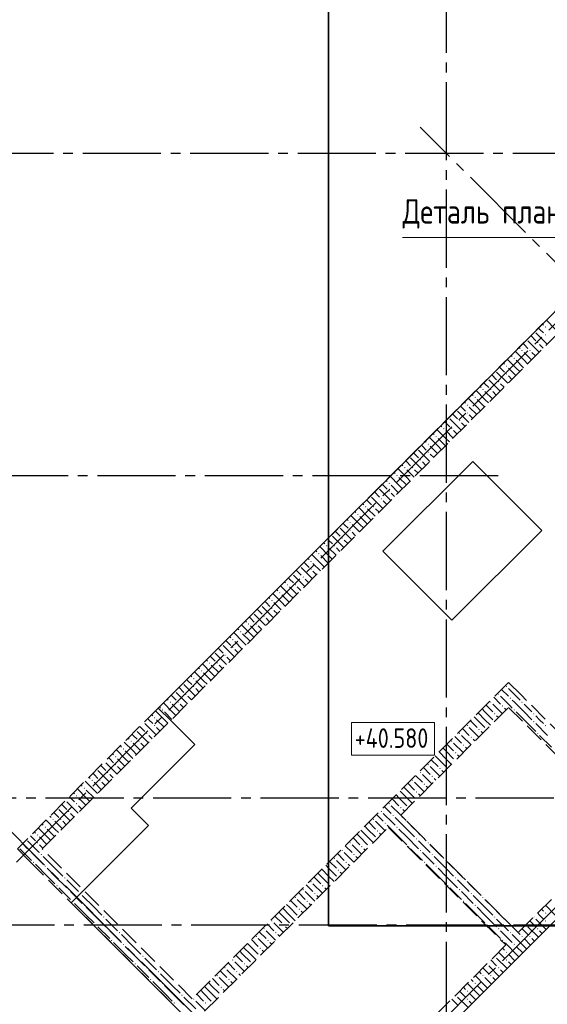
# Model space of a CAD drawing. Header units: millimetres. Extents: x 0 to 32559, y 0 to 42000.
# Tile 4 of 14: x 6686 to 12085, y 13460 to 23540. Entities that reach past the tile are written whole.
import ezdxf

# ---------------------------------------------------------------- set-up
doc = ezdxf.new("R2010")
doc.units = ezdxf.units.MM
doc.linetypes.add('______2', pattern=[270, 200, -70])
doc.linetypes.add('______5', pattern=[1100, 800, -100, 100, -100])
for name, color, linetype, lineweight in [('Standard', 7, 'Continuous', 25), ('Высотные отметки', 7, 'Continuous', 25), ('ЖБ Перекрытие верхний уровень', 7, 'Continuous', 35), ('ЖБ Стена верхний уровень', 7, 'Continuous', 35), ('Оси', 40, '______5', 18), ('Примечания', 7, 'Continuous', 25)]:
    doc.layers.add(name, color=color, linetype=linetype, lineweight=lineweight)
doc.styles.add('GOST 2.304-81', font='txt')

msp = doc.modelspace()

# ---------------------------------------------------------------- hatches: boundary and pattern name
at = {"layer": 'ЖБ Стена верхний уровень', "linetype": 'Continuous', "lineweight": 18, "transparency": 33554687}
for points in [[(12061, 20393), (12067, 20400), (12074, 20393), (12067, 20387)], [(12061, 20313), (12067, 20320), (12074, 20313), (12067, 20307)], [(11981, 20233), (11987, 20240), (11994, 20233), (11987, 20227)], [(11741, 20073), (11747, 20080), (11754, 20073), (11747, 20067)], [(11821, 20153), (11827, 20160), (11834, 20153), (11827, 20147)], [(11901, 20153), (11907, 20160), (11914, 20153), (11907, 20147)], [(11661, 19993), (11667, 20000), (11674, 19993), (11667, 19987)], [(11661, 19913), (11667, 19920), (11674, 19913), (11667, 19907)], [(11421, 19753), (11427, 19760), (11434, 19753), (11427, 19747)], [(11501, 19753), (11507, 19760), (11514, 19753), (11507, 19747)], [(11581, 19833), (11587, 19840), (11594, 19833), (11587, 19827)], [(11341, 19673), (11347, 19680), (11354, 19673), (11347, 19667)], [(11261, 19593), (11267, 19600), (11274, 19593), (11267, 19587)], [(11261, 19513), (11267, 19520), (11274, 19513), (11267, 19507)], [(11021, 19353), (11027, 19360), (11034, 19353), (11027, 19347)], [(11101, 19353), (11107, 19360), (11114, 19353), (11107, 19347)], [(11181, 19433), (11187, 19440), (11194, 19433), (11187, 19427)], [(10941, 19273), (10947, 19280), (10954, 19273), (10947, 19267)], [(10861, 19193), (10867, 19200), (10874, 19193), (10867, 19187)], [(10861, 19113), (10867, 19120), (10874, 19113), (10867, 19107)], [(10621, 18953), (10627, 18960), (10634, 18953), (10627, 18947)], [(10701, 18953), (10707, 18960), (10714, 18953), (10707, 18947)], [(10781, 19033), (10787, 19040), (10794, 19033), (10787, 19027)], [(10541, 18873), (10547, 18880), (10554, 18873), (10547, 18867)], [(10461, 18793), (10467, 18800), (10474, 18793), (10467, 18787)], [(10461, 18713), (10467, 18720), (10474, 18713), (10467, 18707)], [(10221, 18553), (10227, 18560), (10234, 18553), (10227, 18547)], [(10301, 18553), (10307, 18560), (10314, 18553), (10307, 18547)], [(10381, 18633), (10387, 18640), (10394, 18633), (10387, 18627)], [(10141, 18473), (10147, 18480), (10154, 18473), (10147, 18467)], [(10061, 18393), (10067, 18400), (10074, 18393), (10067, 18387)], [(10061, 18313), (10067, 18320), (10074, 18313), (10067, 18307)], [(9821, 18153), (9827, 18160), (9834, 18153), (9827, 18147)], [(9901, 18153), (9907, 18160), (9914, 18153), (9907, 18147)], [(9981, 18233), (9987, 18240), (9994, 18233), (9987, 18227)], [(9741, 18073), (9747, 18080), (9754, 18073), (9747, 18067)], [(9661, 17993), (9667, 18000), (9674, 17993), (9667, 17987)], [(9661, 17913), (9667, 17920), (9674, 17913), (9667, 17907)], [(9421, 17753), (9427, 17760), (9434, 17753), (9427, 17747)], [(9501, 17753), (9507, 17760), (9514, 17753), (9507, 17747)], [(9581, 17833), (9587, 17840), (9594, 17833), (9587, 17827)], [(9341, 17673), (9347, 17680), (9354, 17673), (9347, 17667)], [(9261, 17593), (9267, 17600), (9274, 17593), (9267, 17587)], [(9181, 17433), (9187, 17440), (9194, 17433), (9187, 17427)], [(9261, 17513), (9267, 17520), (9274, 17513), (9267, 17507)], [(9021, 17353), (9027, 17360), (9034, 17353), (9027, 17347)], [(9101, 17353), (9107, 17360), (9114, 17353), (9107, 17347)], [(8941, 17273), (8947, 17280), (8954, 17273), (8947, 17267)], [(8861, 17193), (8867, 17200), (8874, 17193), (8867, 17187)], [(8781, 17033), (8787, 17040), (8794, 17033), (8787, 17027)], [(8861, 17113), (8867, 17120), (8874, 17113), (8867, 17107)], [(8621, 16953), (8627, 16960), (8634, 16953), (8627, 16947)], [(8701, 16953), (8707, 16960), (8714, 16953), (8707, 16947)], [(8541, 16873), (8547, 16880), (8554, 16873), (8547, 16867)], [(8461, 16793), (8467, 16800), (8474, 16793), (8467, 16787)], [(8381, 16633), (8387, 16640), (8394, 16633), (8387, 16627)], [(8461, 16713), (8467, 16720), (8474, 16713), (8467, 16707)], [(11581, 16633), (11587, 16640), (11594, 16633), (11587, 16627)], [(11661, 16713), (11667, 16720), (11674, 16713), (11667, 16707)], [(8221, 16553), (8227, 16560), (8234, 16553), (8227, 16547)], [(8301, 16553), (8307, 16560), (8314, 16553), (8307, 16547)], [(11501, 16553), (11507, 16560), (11514, 16553), (11507, 16547)], [(11701, 16593), (11707, 16600), (11714, 16593), (11707, 16587)], [(11821, 16553), (11827, 16560), (11834, 16553), (11827, 16547)], [(8141, 16473), (8147, 16480), (8154, 16473), (8147, 16467)], [(11541, 16433), (11547, 16440), (11554, 16433), (11547, 16427)], [(11621, 16513), (11627, 16520), (11634, 16513), (11627, 16507)], [(11741, 16473), (11747, 16480), (11754, 16473), (11747, 16467)], [(11941, 16433), (11947, 16440), (11954, 16433), (11947, 16427)], [(8061, 16393), (8067, 16400), (8074, 16393), (8067, 16387)], [(11541, 16353), (11547, 16360), (11548, 16359), (11542, 16352)], [(11941, 16353), (11947, 16360), (11954, 16353), (11947, 16347)], [(7981, 16233), (7987, 16240), (7994, 16233), (7987, 16227)], [(8061, 16313), (8067, 16320), (8074, 16313), (8067, 16307)], [(11181, 16233), (11187, 16240), (11194, 16233), (11187, 16227)], [(11261, 16313), (11267, 16320), (11274, 16313), (11267, 16307)], [(11381, 16273), (11387, 16280), (11394, 16273), (11387, 16267)], [(11461, 16273), (11467, 16280), (11468, 16279), (11462, 16272)], [(11981, 16233), (11987, 16240), (11994, 16233), (11987, 16227)], [(12061, 16313), (12067, 16320), (12074, 16313), (12067, 16307)], [(7821, 16153), (7827, 16160), (7834, 16153), (7827, 16147)], [(7901, 16153), (7907, 16160), (7914, 16153), (7907, 16147)], [(11101, 16153), (11107, 16160), (11114, 16153), (11107, 16147)], [(11301, 16193), (11307, 16200), (11314, 16193), (11307, 16187)], [(7741, 16073), (7747, 16080), (7754, 16073), (7747, 16067)], [(11141, 16033), (11147, 16040), (11154, 16033), (11147, 16027)], [(11221, 16113), (11227, 16120), (11234, 16113), (11227, 16107)], [(7661, 15993), (7667, 16000), (7674, 15993), (7667, 15987)], [(11141, 15953), (11147, 15960), (11148, 15959), (11142, 15952)], [(7581, 15833), (7587, 15840), (7594, 15833), (7587, 15827)], [(7661, 15913), (7667, 15920), (7674, 15913), (7667, 15907)], [(10781, 15833), (10787, 15840), (10794, 15833), (10787, 15827)], [(10861, 15913), (10867, 15920), (10874, 15913), (10867, 15907)], [(10981, 15873), (10987, 15880), (10994, 15873), (10987, 15867)], [(11061, 15873), (11067, 15880), (11068, 15879), (11062, 15872)], [(7421, 15753), (7427, 15760), (7434, 15753), (7427, 15747)], [(7501, 15753), (7507, 15760), (7514, 15753), (7507, 15747)], [(10701, 15753), (10707, 15760), (10714, 15753), (10707, 15747)], [(10901, 15793), (10907, 15800), (10914, 15793), (10907, 15787)], [(7341, 15673), (7347, 15680), (7354, 15673), (7347, 15667)], [(10741, 15633), (10747, 15640), (10754, 15633), (10747, 15627)], [(10821, 15713), (10827, 15720), (10834, 15713), (10827, 15707)], [(7261, 15593), (7267, 15600), (7274, 15593), (7267, 15587)], [(10741, 15553), (10747, 15560), (10748, 15559), (10742, 15552)], [(7181, 15433), (7187, 15440), (7194, 15433), (7187, 15427)], [(7261, 15513), (7267, 15520), (7274, 15513), (7267, 15507)], [(10381, 15433), (10387, 15440), (10394, 15433), (10387, 15427)], [(10461, 15513), (10467, 15520), (10474, 15513), (10467, 15507)], [(10581, 15473), (10587, 15480), (10594, 15473), (10587, 15467)], [(10661, 15473), (10667, 15480), (10668, 15479), (10662, 15472)], [(7021, 15353), (7027, 15360), (7034, 15353), (7027, 15347)], [(7101, 15353), (7107, 15360), (7114, 15353), (7107, 15347)], [(10301, 15353), (10307, 15360), (10314, 15353), (10307, 15347)], [(10501, 15393), (10507, 15400), (10514, 15393), (10507, 15387)], [(10621, 15353), (10626, 15358), (10632, 15351), (10627, 15347)], [(6941, 15273), (6947, 15280), (6954, 15273), (6947, 15267)], [(10341, 15233), (10347, 15240), (10354, 15233), (10347, 15227)], [(10421, 15313), (10427, 15320), (10434, 15313), (10427, 15307)], [(10541, 15273), (10547, 15280), (10554, 15273), (10547, 15267)], [(10741, 15233), (10746, 15238), (10752, 15231), (10747, 15227)], [(6861, 15193), (6867, 15200), (6874, 15193), (6867, 15187)], [(10341, 15153), (10347, 15160), (10348, 15159), (10342, 15152)], [(10741, 15153), (10747, 15160), (10754, 15153), (10747, 15147)], [(6781, 15033), (6787, 15040), (6794, 15033), (6787, 15027)], [(6861, 15113), (6867, 15120), (6874, 15113), (6867, 15107)], [(9981, 15033), (9987, 15040), (9994, 15033), (9987, 15027)], [(10061, 15113), (10067, 15120), (10074, 15113), (10067, 15107)], [(10181, 15073), (10187, 15080), (10194, 15073), (10187, 15067)], [(10261, 15073), (10267, 15080), (10268, 15079), (10262, 15072)], [(10661, 15073), (10667, 15080), (10674, 15073), (10667, 15067)], [(10781, 15033), (10787, 15040), (10794, 15033), (10787, 15027)], [(10861, 15113), (10866, 15118), (10872, 15111), (10867, 15107)], [(6821, 14913), (6827, 14920), (6834, 14913), (6827, 14907)], [(6901, 14993), (6907, 15000), (6914, 14993), (6907, 14987)], [(9901, 14953), (9907, 14960), (9914, 14953), (9907, 14947)], [(10021, 14913), (10027, 14920), (10034, 14913), (10027, 14907)], [(10101, 14993), (10107, 15000), (10114, 14993), (10107, 14987)], [(10821, 14913), (10827, 14920), (10834, 14913), (10827, 14907)], [(10901, 14993), (10907, 15000), (10914, 14993), (10907, 14987)], [(11021, 14953), (11026, 14958), (11032, 14951), (11027, 14947)], [(6941, 14873), (6947, 14880), (6954, 14873), (6947, 14867)], [(9941, 14833), (9947, 14840), (9954, 14833), (9947, 14827)], [(10941, 14873), (10947, 14880), (10954, 14873), (10947, 14867)], [(11141, 14833), (11146, 14838), (11152, 14831), (11147, 14827)], [(7141, 14753), (7147, 14760), (7154, 14753), (7147, 14747)], [(9661, 14713), (9667, 14720), (9674, 14713), (9667, 14707)], [(9941, 14753), (9947, 14760), (9948, 14759), (9942, 14752)], [(11141, 14753), (11147, 14760), (11154, 14753), (11147, 14747)], [(11261, 14713), (11266, 14718), (11272, 14711), (11267, 14707)], [(7061, 14673), (7067, 14680), (7074, 14673), (7067, 14667)], [(7181, 14633), (7187, 14640), (7194, 14633), (7187, 14627)], [(9581, 14633), (9587, 14640), (9594, 14633), (9587, 14627)], [(9781, 14673), (9787, 14680), (9794, 14673), (9787, 14667)], [(9861, 14673), (9867, 14680), (9868, 14679), (9862, 14672)], [(11061, 14673), (11067, 14680), (11074, 14673), (11067, 14667)], [(11181, 14633), (11187, 14640), (11194, 14633), (11187, 14627)], [(7221, 14513), (7227, 14520), (7234, 14513), (7227, 14507)], [(7301, 14593), (7307, 14600), (7314, 14593), (7307, 14587)], [(9501, 14553), (9507, 14560), (9514, 14553), (9507, 14547)], [(9621, 14513), (9627, 14520), (9634, 14513), (9627, 14507)], [(9701, 14593), (9707, 14600), (9714, 14593), (9707, 14587)], [(11221, 14513), (11227, 14520), (11234, 14513), (11227, 14507)], [(11301, 14593), (11307, 14600), (11314, 14593), (11307, 14587)], [(11421, 14553), (11426, 14558), (11432, 14551), (11427, 14547)], [(7341, 14473), (7347, 14480), (7354, 14473), (7347, 14467)], [(9541, 14433), (9547, 14440), (9554, 14433), (9547, 14427)], [(11341, 14473), (11347, 14480), (11354, 14473), (11347, 14467)], [(11541, 14433), (11546, 14438), (11552, 14431), (11547, 14427)], [(7541, 14353), (7547, 14360), (7554, 14353), (7547, 14347)], [(9261, 14313), (9267, 14320), (9274, 14313), (9267, 14307)], [(9541, 14353), (9547, 14360), (9548, 14359), (9542, 14352)], [(11541, 14353), (11547, 14360), (11554, 14353), (11547, 14347)], [(11661, 14313), (11666, 14318), (11672, 14311), (11667, 14307)], [(11950, 14357), (11954, 14353), (11947, 14347), (11944, 14350)], [(12061, 14393), (12067, 14400), (12074, 14393), (12067, 14387)], [(12061, 14313), (12067, 14320), (12074, 14313), (12067, 14307)], [(7461, 14273), (7467, 14280), (7474, 14273), (7467, 14267)], [(7581, 14233), (7587, 14240), (7594, 14233), (7587, 14227)], [(9181, 14233), (9187, 14240), (9194, 14233), (9187, 14227)], [(9381, 14273), (9387, 14280), (9394, 14273), (9387, 14267)], [(9461, 14273), (9467, 14280), (9468, 14279), (9462, 14272)], [(11461, 14273), (11467, 14280), (11474, 14273), (11467, 14267)], [(11581, 14233), (11587, 14240), (11594, 14233), (11587, 14227)], [(11870, 14277), (11874, 14273), (11867, 14267), (11864, 14270)], [(11981, 14233), (11987, 14240), (11994, 14233), (11987, 14227)], [(7621, 14113), (7627, 14120), (7634, 14113), (7627, 14107)], [(7701, 14193), (7707, 14200), (7714, 14193), (7707, 14187)], [(9101, 14153), (9107, 14160), (9114, 14153), (9107, 14147)], [(9221, 14113), (9227, 14120), (9234, 14113), (9227, 14107)], [(9301, 14193), (9307, 14200), (9314, 14193), (9307, 14187)], [(11621, 14113), (11627, 14120), (11634, 14113), (11627, 14107)], [(11701, 14193), (11707, 14200), (11714, 14193), (11707, 14187)], [(11821, 14153), (11827, 14160), (11834, 14153), (11827, 14147)], [(11901, 14153), (11907, 14160), (11914, 14153), (11907, 14147)], [(7741, 14073), (7747, 14080), (7754, 14073), (7747, 14067)], [(9141, 14033), (9147, 14040), (9154, 14033), (9147, 14027)], [(11741, 14073), (11747, 14080), (11754, 14073), (11747, 14067)], [(7941, 13953), (7947, 13960), (7954, 13953), (7947, 13947)], [(8861, 13913), (8867, 13920), (8874, 13913), (8867, 13907)], [(9141, 13953), (9147, 13960), (9148, 13959), (9142, 13952)], [(11550, 13957), (11554, 13953), (11547, 13947), (11544, 13950)], [(11661, 13993), (11667, 14000), (11674, 13993), (11667, 13987)], [(11661, 13913), (11667, 13920), (11674, 13913), (11667, 13907)], [(7861, 13873), (7867, 13880), (7874, 13873), (7867, 13867)], [(7981, 13833), (7987, 13840), (7994, 13833), (7987, 13827)], [(8781, 13833), (8787, 13840), (8794, 13833), (8787, 13827)], [(8981, 13873), (8987, 13880), (8994, 13873), (8987, 13867)], [(9061, 13873), (9067, 13880), (9068, 13879), (9062, 13872)], [(11470, 13877), (11474, 13873), (11467, 13867), (11464, 13870)], [(11581, 13833), (11587, 13840), (11594, 13833), (11587, 13827)], [(8021, 13713), (8027, 13720), (8034, 13713), (8027, 13707)], [(8101, 13793), (8107, 13800), (8114, 13793), (8107, 13787)], [(8701, 13753), (8707, 13760), (8714, 13753), (8707, 13747)], [(8821, 13713), (8827, 13720), (8834, 13713), (8827, 13707)], [(8901, 13793), (8907, 13800), (8914, 13793), (8907, 13787)], [(11421, 13753), (11427, 13760), (11434, 13753), (11427, 13747)], [(11501, 13753), (11507, 13760), (11514, 13753), (11507, 13747)], [(8141, 13673), (8147, 13680), (8154, 13673), (8147, 13667)], [(8741, 13633), (8747, 13640), (8754, 13633), (8747, 13627)], [(11341, 13673), (11347, 13680), (11354, 13673), (11347, 13667)], [(8341, 13553), (8347, 13560), (8354, 13553), (8347, 13547)], [(8461, 13513), (8467, 13520), (8474, 13513), (8467, 13507)], [(8741, 13553), (8747, 13560), (8748, 13559), (8742, 13552)], [(11150, 13557), (11154, 13553), (11147, 13547), (11144, 13550)], [(11261, 13593), (11267, 13600), (11274, 13593), (11267, 13587)], [(11261, 13513), (11267, 13520), (11274, 13513), (11267, 13507)], [(8261, 13473), (8267, 13480), (8274, 13473), (8267, 13467)], [(8581, 13473), (8587, 13480), (8594, 13473), (8587, 13467)], [(8661, 13473), (8667, 13480), (8668, 13479), (8662, 13472)], [(11070, 13477), (11074, 13473), (11067, 13467), (11064, 13470)]]:
    msp.add_hatch(color=7, dxfattribs=at).paths.add_polyline_path(points, flags=16)

# ---------------------------------------------------------------- linework, layer by layer
at = {"layer": 'Standard', "color": 254, "linetype": 'Continuous', "lineweight": 35, "true_color": 0xc4c4ff, "transparency": 33554687}
msp.add_lwpolyline([(9846, 14264), (18552, 14264), (18552, 39850), (9846, 39850), (9846, 14264)], dxfattribs=at)
at = {"layer": 'Высотные отметки', "color": 7, "linetype": 'Continuous', "lineweight": 18, "transparency": 33554687}
msp.add_lwpolyline([(10081, 16012), (10932, 16012), (10932, 16345), (10081, 16345), (10081, 16012)], dxfattribs=at)
at = {"layer": 'ЖБ Перекрытие верхний уровень', "color": 7, "linetype": 'Continuous', "lineweight": 18, "transparency": 33554687}
for p, q in [((12842, 21231), (8104, 16493)), ((11322, 19017), (10402, 18098)), ((12029, 18310), (11322, 19017)), ((11109, 17391), (12029, 18310)), ((10402, 18098), (11109, 17391)), ((8104, 16493), (8232, 16366)), ((8232, 16366), (8479, 16118)), ((9780, 11932), (14005, 16157)), ((8479, 16118), (7828, 15468)), ((7828, 15468), (8005, 15291)), ((8005, 15291), (7369, 14655)), ((7369, 14655), (7213, 14499)), ((7213, 14499), (9780, 11932))]:
    msp.add_line(p, q, dxfattribs=at)
at = {"layer": 'ЖБ Стена верхний уровень', "color": 251, "linetype": '______2', "lineweight": 13, "true_color": 0x656565, "transparency": 33554687}
for p, q in [((12877, 21266), (6662, 15051)), ((6916, 15051), (13005, 21139)), ((11689, 16755), (8451, 13516)), ((11817, 16627), (11689, 16755)), ((13019, 15425), (11817, 16627)), ((10586, 15397), (11689, 16500)), ((11689, 16500), (12891, 15298)), ((11788, 14195), (10586, 15397)), ((8578, 13389), (10459, 15270)), ((10459, 15270), (11661, 14068)), ((12891, 15298), (11788, 14195)), ((11145, 13297), (13019, 15171)), ((6662, 15051), (6789, 14923)), ((8451, 13516), (6916, 15051)), ((6789, 14923), (8323, 13389)), ((11661, 14068), (9780, 12187))]:
    msp.add_line(p, q, dxfattribs=at)
at = {"layer": 'ЖБ Стена верхний уровень', "color": 9, "linetype": 'Continuous', "lineweight": 18, "true_color": 0xc7c7c7, "transparency": 33554687}
for p, q in [((12167, 20373), (12076, 20465)), ((12007, 20373), (11996, 20385)), ((12047, 20333), (12007, 20373)), ((12036, 20425), (12047, 20413)), ((11916, 20305), (11967, 20253)), ((11967, 20333), (12083, 20217)), ((11796, 20185), (11807, 20173)), ((11847, 20213), (11836, 20225)), ((11887, 20173), (11847, 20213)), ((11887, 20253), (12003, 20137)), ((12007, 20213), (12043, 20177)), ((11767, 19973), (11676, 20065)), ((11716, 20105), (11727, 20093)), ((11847, 20053), (11756, 20145)), ((11847, 20133), (11923, 20057)), ((11927, 20133), (11963, 20097)), ((11607, 19973), (11596, 19985)), ((11647, 19933), (11607, 19973)), ((11636, 20025), (11647, 20013)), ((11687, 19973), (11763, 19897)), ((11767, 20053), (11843, 19977)), ((11767, 19973), (11803, 19937)), ((11847, 20053), (11883, 20017)), ((11516, 19905), (11567, 19853)), ((11567, 19933), (11683, 19817)), ((11687, 19893), (11723, 19857)), ((11396, 19785), (11407, 19773)), ((11447, 19813), (11436, 19825)), ((11487, 19773), (11447, 19813)), ((11487, 19853), (11603, 19737)), ((11607, 19813), (11643, 19777)), ((11367, 19573), (11276, 19665)), ((11316, 19705), (11327, 19693)), ((11447, 19653), (11356, 19745)), ((11447, 19733), (11523, 19657)), ((11527, 19733), (11563, 19697)), ((11207, 19573), (11196, 19585)), ((11247, 19533), (11207, 19573)), ((11236, 19625), (11247, 19613)), ((11287, 19573), (11363, 19497)), ((11367, 19653), (11443, 19577)), ((11367, 19573), (11403, 19537)), ((11447, 19653), (11483, 19617)), ((11116, 19505), (11167, 19453)), ((11167, 19533), (11283, 19417)), ((11287, 19493), (11323, 19457)), ((10996, 19385), (11007, 19373)), ((11047, 19413), (11036, 19425)), ((11087, 19373), (11047, 19413)), ((11087, 19453), (11203, 19337)), ((11207, 19413), (11243, 19377)), ((10967, 19173), (10876, 19265)), ((10916, 19305), (10927, 19293)), ((11047, 19253), (10956, 19345)), ((10967, 19253), (11043, 19177)), ((11047, 19333), (11123, 19257)), ((11047, 19253), (11083, 19217)), ((11127, 19333), (11163, 19297)), ((10807, 19173), (10796, 19185)), ((10847, 19133), (10807, 19173)), ((10836, 19225), (10847, 19213)), ((10887, 19173), (10963, 19097)), ((10967, 19173), (11003, 19137)), ((10687, 19053), (10803, 18937)), ((10716, 19105), (10767, 19053)), ((10767, 19133), (10883, 19017)), ((10887, 19093), (10923, 19057)), ((10596, 18985), (10607, 18973)), ((10647, 19013), (10636, 19025)), ((10687, 18973), (10647, 19013)), ((10807, 19013), (10843, 18977)), ((10567, 18773), (10476, 18865)), ((10516, 18905), (10527, 18893)), ((10647, 18853), (10556, 18945)), ((10567, 18853), (10643, 18777)), ((10647, 18933), (10723, 18857)), ((10647, 18853), (10683, 18817)), ((10727, 18933), (10763, 18897)), ((10407, 18773), (10396, 18785)), ((10447, 18733), (10407, 18773)), ((10436, 18825), (10447, 18813)), ((10487, 18773), (10563, 18697)), ((10567, 18773), (10603, 18737)), ((10287, 18653), (10403, 18537)), ((10316, 18705), (10367, 18653)), ((10367, 18733), (10483, 18617)), ((10487, 18693), (10523, 18657)), ((10196, 18585), (10207, 18573)), ((10247, 18613), (10236, 18625)), ((10287, 18573), (10247, 18613)), ((10407, 18613), (10443, 18577)), ((10167, 18373), (10076, 18465)), ((10116, 18505), (10127, 18493)), ((10247, 18453), (10156, 18545)), ((10167, 18453), (10243, 18377)), ((10247, 18533), (10323, 18457)), ((10247, 18453), (10283, 18417)), ((10327, 18533), (10363, 18497)), ((10007, 18373), (9996, 18385)), ((10047, 18333), (10007, 18373)), ((10036, 18425), (10047, 18413)), ((10087, 18373), (10163, 18297)), ((10167, 18373), (10203, 18337)), ((9887, 18253), (10003, 18137)), ((9916, 18305), (9967, 18253)), ((9967, 18333), (10083, 18217)), ((10087, 18293), (10123, 18257)), ((9847, 18053), (9756, 18145)), ((9796, 18185), (9807, 18173)), ((9847, 18213), (9836, 18225)), ((9887, 18173), (9847, 18213)), ((10007, 18213), (10043, 18177)), ((9767, 17973), (9676, 18065)), ((9716, 18105), (9727, 18093)), ((9767, 18053), (9843, 17977)), ((9847, 18133), (9923, 18057)), ((9847, 18053), (9883, 18017)), ((9927, 18133), (9963, 18097)), ((9607, 17973), (9596, 17985)), ((9647, 17933), (9607, 17973)), ((9636, 18025), (9647, 18013)), ((9687, 17973), (9763, 17897)), ((9767, 17973), (9803, 17937)), ((9487, 17853), (9603, 17737)), ((9516, 17905), (9567, 17853)), ((9567, 17933), (9683, 17817)), ((9687, 17893), (9723, 17857)), ((9447, 17653), (9356, 17745)), ((9396, 17785), (9407, 17773)), ((9447, 17813), (9436, 17825)), ((9487, 17773), (9447, 17813)), ((9607, 17813), (9643, 17777)), ((9367, 17573), (9276, 17665)), ((9316, 17705), (9327, 17693)), ((9367, 17653), (9443, 17577)), ((9447, 17733), (9523, 17657)), ((9447, 17653), (9483, 17617)), ((9527, 17733), (9563, 17697)), ((9207, 17573), (9196, 17585)), ((9247, 17533), (9207, 17573)), ((9236, 17625), (9247, 17613)), ((9287, 17573), (9363, 17497)), ((9367, 17573), (9403, 17537)), ((9087, 17453), (9203, 17337)), ((9116, 17505), (9167, 17453)), ((9167, 17533), (9283, 17417)), ((9287, 17493), (9323, 17457)), ((9047, 17253), (8956, 17345)), ((8996, 17385), (9007, 17373)), ((9047, 17413), (9036, 17425)), ((9087, 17373), (9047, 17413)), ((9207, 17413), (9243, 17377)), ((8967, 17173), (8876, 17265)), ((8916, 17305), (8927, 17293)), ((8967, 17253), (9043, 17177)), ((9047, 17333), (9123, 17257)), ((9047, 17253), (9083, 17217)), ((9127, 17333), (9163, 17297)), ((8807, 17173), (8796, 17185)), ((8847, 17133), (8807, 17173)), ((8836, 17225), (8847, 17213)), ((8887, 17173), (8963, 17097)), ((8967, 17173), (9003, 17137)), ((8687, 17053), (8803, 16937)), ((8716, 17105), (8767, 17053)), ((8767, 17133), (8883, 17017)), ((8887, 17093), (8923, 17057)), ((8647, 16853), (8556, 16945)), ((8596, 16985), (8607, 16973)), ((8647, 17013), (8636, 17025)), ((8687, 16973), (8647, 17013)), ((8807, 17013), (8843, 16977)), ((8567, 16773), (8476, 16865)), ((8516, 16905), (8527, 16893)), ((8567, 16853), (8643, 16777)), ((8647, 16933), (8723, 16857)), ((8647, 16853), (8683, 16817)), ((8727, 16933), (8763, 16897)), ((8367, 16733), (8483, 16617)), ((8407, 16773), (8396, 16785)), ((8447, 16733), (8407, 16773)), ((8436, 16825), (8447, 16813)), ((8487, 16773), (8563, 16697)), ((8567, 16773), (8603, 16737)), ((8287, 16653), (8403, 16537)), ((8316, 16705), (8367, 16653)), ((8487, 16693), (8523, 16657)), ((11618, 16683), (11687, 16613)), ((11687, 16693), (11785, 16596)), ((8247, 16453), (8156, 16545)), ((8196, 16585), (8207, 16573)), ((8247, 16613), (8236, 16625)), ((8287, 16573), (8247, 16613)), ((8247, 16533), (8323, 16457)), ((8327, 16533), (8363, 16497)), ((8407, 16613), (8443, 16577)), ((11527, 16533), (11625, 16436)), ((11538, 16603), (11607, 16533)), ((11607, 16613), (11705, 16516)), ((11745, 16556), (11727, 16573)), ((11847, 16453), (11745, 16556)), ((11785, 16596), (11807, 16573)), ((11847, 16533), (11927, 16453)), ((8167, 16373), (8076, 16465)), ((8116, 16505), (8127, 16493)), ((8167, 16453), (8243, 16377)), ((8247, 16453), (8283, 16417)), ((11378, 16443), (11447, 16373)), ((11447, 16453), (11418, 16483)), ((11447, 16453), (11527, 16373)), ((11458, 16523), (11527, 16453)), ((11665, 16476), (11647, 16493)), ((11705, 16516), (11727, 16493)), ((11767, 16453), (11847, 16373)), ((11847, 16453), (11927, 16373)), ((7967, 16333), (8083, 16217)), ((8007, 16373), (7996, 16385)), ((8047, 16333), (8007, 16373)), ((8036, 16425), (8047, 16413)), ((8087, 16373), (8163, 16297)), ((8167, 16373), (8203, 16337)), ((11298, 16363), (11367, 16293)), ((11367, 16373), (11338, 16403)), ((11367, 16373), (11447, 16293)), ((11447, 16373), (11505, 16316)), ((11585, 16396), (11567, 16413)), ((11847, 16373), (11967, 16253)), ((12007, 16373), (11967, 16413)), ((11967, 16333), (12087, 16213)), ((12047, 16333), (12007, 16373)), ((7887, 16253), (8003, 16137)), ((7916, 16305), (7967, 16253)), ((8087, 16293), (8123, 16257)), ((11218, 16283), (11287, 16213)), ((11287, 16293), (11385, 16196)), ((11425, 16236), (11407, 16253)), ((7847, 16053), (7756, 16145)), ((7796, 16185), (7807, 16173)), ((7847, 16213), (7836, 16225)), ((7887, 16173), (7847, 16213)), ((7847, 16133), (7923, 16057)), ((7927, 16133), (7963, 16097)), ((8007, 16213), (8043, 16177)), ((11127, 16133), (11225, 16036)), ((11138, 16203), (11207, 16133)), ((11207, 16213), (11305, 16116)), ((11345, 16156), (11327, 16173)), ((12007, 16213), (12127, 16093)), ((7767, 15973), (7676, 16065)), ((7716, 16105), (7727, 16093)), ((7767, 16053), (7843, 15977)), ((7847, 16053), (7883, 16017)), ((10978, 16043), (11047, 15973)), ((11047, 16053), (11018, 16083)), ((11047, 16053), (11127, 15973)), ((11058, 16123), (11127, 16053)), ((11265, 16076), (11247, 16093)), ((7567, 15933), (7683, 15817)), ((7607, 15973), (7596, 15985)), ((7647, 15933), (7607, 15973)), ((7636, 16025), (7647, 16013)), ((7687, 15973), (7763, 15897)), ((7767, 15973), (7803, 15937)), ((10898, 15963), (10967, 15893)), ((10967, 15973), (10938, 16003)), ((10967, 15973), (11047, 15893)), ((11047, 15973), (11105, 15916)), ((11185, 15996), (11167, 16013)), ((7487, 15853), (7603, 15737)), ((7516, 15905), (7567, 15853)), ((7687, 15893), (7723, 15857)), ((10818, 15883), (10887, 15813)), ((10887, 15893), (10985, 15796)), ((11025, 15836), (11007, 15853)), ((7447, 15653), (7356, 15745)), ((7396, 15785), (7407, 15773)), ((7447, 15813), (7436, 15825)), ((7487, 15773), (7447, 15813)), ((7447, 15733), (7523, 15657)), ((7527, 15733), (7563, 15697)), ((7607, 15813), (7643, 15777)), ((10727, 15733), (10825, 15636)), ((10738, 15803), (10807, 15733)), ((10807, 15813), (10905, 15716)), ((10945, 15756), (10927, 15773)), ((7236, 15625), (7247, 15613)), ((7367, 15573), (7276, 15665)), ((7316, 15705), (7327, 15693)), ((7367, 15653), (7443, 15577)), ((7447, 15653), (7483, 15617)), ((10578, 15643), (10647, 15573)), ((10647, 15653), (10618, 15683)), ((10647, 15653), (10727, 15573)), ((10658, 15723), (10727, 15653)), ((10865, 15676), (10847, 15693)), ((7167, 15533), (7283, 15417)), ((7207, 15573), (7196, 15585)), ((7247, 15533), (7207, 15573)), ((7287, 15573), (7363, 15497)), ((7367, 15573), (7403, 15537)), ((10498, 15563), (10567, 15493)), ((10567, 15573), (10538, 15603)), ((10567, 15573), (10647, 15493)), ((10647, 15573), (10705, 15516)), ((10785, 15596), (10767, 15613)), ((7047, 15413), (7036, 15425)), ((7087, 15453), (7203, 15337)), ((7116, 15505), (7167, 15453)), ((7287, 15493), (7323, 15457)), ((10418, 15483), (10487, 15413)), ((10487, 15493), (10585, 15396)), ((10625, 15436), (10607, 15453)), ((7047, 15253), (6956, 15345)), ((6996, 15385), (7007, 15373)), ((7087, 15373), (7047, 15413)), ((7047, 15333), (7123, 15257)), ((7127, 15333), (7163, 15297)), ((7207, 15413), (7243, 15377)), ((10258, 15323), (10327, 15253)), ((10327, 15333), (10425, 15236)), ((10338, 15403), (10407, 15333)), ((10407, 15413), (10505, 15316)), ((10545, 15356), (10527, 15373)), ((10647, 15253), (10545, 15356)), ((10585, 15396), (10607, 15373)), ((10647, 15333), (10727, 15253)), ((6836, 15225), (6847, 15213)), ((6967, 15173), (6876, 15265)), ((6916, 15305), (6927, 15293)), ((6967, 15253), (7043, 15177)), ((7047, 15253), (7083, 15217)), ((10178, 15243), (10247, 15173)), ((10247, 15253), (10218, 15283)), ((10247, 15253), (10327, 15173)), ((10465, 15276), (10447, 15293)), ((10567, 15173), (10465, 15276)), ((10505, 15316), (10527, 15293)), ((10567, 15253), (10647, 15173)), ((10647, 15253), (10727, 15173)), ((6767, 15133), (6883, 15017)), ((6807, 15173), (6796, 15185)), ((6847, 15133), (6807, 15173)), ((6887, 15173), (6963, 15097)), ((6967, 15173), (7003, 15137)), ((10098, 15163), (10167, 15093)), ((10167, 15173), (10138, 15203)), ((10167, 15173), (10247, 15093)), ((10247, 15173), (10305, 15116)), ((10385, 15196), (10367, 15213)), ((10567, 15173), (10647, 15093)), ((10647, 15173), (10767, 15053)), ((10807, 15173), (10767, 15213)), ((10767, 15133), (10887, 15013)), ((10847, 15133), (10807, 15173)), ((6687, 15053), (6803, 14937)), ((6716, 15105), (6767, 15053)), ((6887, 15093), (6923, 15057)), ((10018, 15083), (10087, 15013)), ((10087, 15093), (10185, 14996)), ((10225, 15036), (10207, 15053)), ((10687, 15053), (10807, 14933)), ((10887, 15093), (11007, 14973)), ((6803, 14937), (6807, 14933)), ((6807, 15013), (6843, 14977)), ((6843, 14977), (6927, 14893)), ((6883, 15017), (6887, 15013)), ((7047, 14853), (6927, 14973)), ((9858, 14923), (9927, 14853)), ((9927, 14933), (10025, 14836)), ((9938, 15003), (10007, 14933)), ((10007, 15013), (10105, 14916)), ((10145, 14956), (10127, 14973)), ((10807, 15013), (10927, 14893)), ((11047, 14853), (10927, 14973)), ((11047, 14933), (11127, 14853)), ((6967, 14773), (6847, 14893)), ((6967, 14853), (7047, 14773)), ((7047, 14853), (7127, 14773)), ((9778, 14843), (9847, 14773)), ((9847, 14853), (9818, 14883)), ((9847, 14853), (9927, 14773)), ((10065, 14876), (10047, 14893)), ((10967, 14773), (10847, 14893)), ((10967, 14853), (11047, 14773)), ((11047, 14853), (11127, 14773)), ((6967, 14773), (7047, 14693)), ((7047, 14773), (7167, 14653)), ((7167, 14733), (7287, 14613)), ((9698, 14763), (9767, 14693)), ((9767, 14773), (9738, 14803)), ((9767, 14773), (9847, 14693)), ((9847, 14773), (9905, 14716)), ((9985, 14796), (9967, 14813)), ((10967, 14773), (11047, 14693)), ((11047, 14773), (11167, 14653)), ((11207, 14773), (11167, 14813)), ((11167, 14733), (11287, 14613)), ((11247, 14733), (11207, 14773)), ((7087, 14653), (7207, 14533)), ((9618, 14683), (9687, 14613)), ((9687, 14693), (9785, 14596)), ((9825, 14636), (9807, 14653)), ((11087, 14653), (11207, 14533)), ((11287, 14693), (11407, 14573)), ((7207, 14613), (7327, 14493)), ((7447, 14453), (7327, 14573)), ((9458, 14523), (9527, 14453)), ((9527, 14533), (9625, 14436)), ((9538, 14603), (9607, 14533)), ((9607, 14613), (9705, 14516)), ((9745, 14556), (9727, 14573)), ((11207, 14613), (11327, 14493)), ((11447, 14453), (11327, 14573)), ((11447, 14533), (11527, 14453)), ((7367, 14373), (7247, 14493)), ((7367, 14453), (7447, 14373)), ((7447, 14453), (7527, 14373)), ((9378, 14443), (9447, 14373)), ((9447, 14453), (9418, 14483)), ((9447, 14453), (9527, 14373)), ((9665, 14476), (9647, 14493)), ((11367, 14373), (11247, 14493)), ((11367, 14453), (11447, 14373)), ((11447, 14453), (11527, 14373)), ((12027, 14434), (12047, 14413)), ((12167, 14373), (12067, 14474)), ((7367, 14373), (7447, 14293)), ((7447, 14373), (7567, 14253)), ((7567, 14333), (7687, 14213)), ((9298, 14363), (9367, 14293)), ((9367, 14373), (9338, 14403)), ((9367, 14373), (9447, 14293)), ((9447, 14373), (9505, 14316)), ((9585, 14396), (9567, 14413)), ((11367, 14373), (11447, 14293)), ((11447, 14373), (11567, 14253)), ((11607, 14373), (11567, 14413)), ((11567, 14333), (11687, 14213)), ((11647, 14333), (11607, 14373)), ((11967, 14333), (12074, 14226)), ((12007, 14373), (11987, 14394)), ((12047, 14333), (12007, 14373)), ((7487, 14253), (7607, 14133)), ((7607, 14213), (7727, 14093)), ((9207, 14213), (9305, 14116)), ((9218, 14283), (9287, 14213)), ((9287, 14293), (9385, 14196)), ((9425, 14236), (9407, 14253)), ((11487, 14253), (11607, 14133)), ((11607, 14213), (11707, 14114)), ((11687, 14293), (11787, 14194)), ((11847, 14213), (11827, 14234)), ((11887, 14173), (11847, 14213)), ((11887, 14253), (11994, 14146)), ((11907, 14314), (11967, 14253)), ((12007, 14213), (12034, 14186)), ((7847, 14053), (7727, 14173)), ((9058, 14123), (9127, 14053)), ((9127, 14133), (9225, 14036)), ((9138, 14203), (9207, 14133)), ((9345, 14156), (9327, 14173)), ((11707, 14114), (11727, 14093)), ((11747, 14154), (11727, 14173)), ((11847, 14053), (11747, 14154)), ((11787, 14194), (11807, 14173)), ((11847, 14133), (11914, 14066)), ((11927, 14133), (11954, 14106)), ((7767, 13973), (7647, 14093)), ((7767, 14053), (7847, 13973)), ((7847, 14053), (7927, 13973)), ((8978, 14043), (9047, 13973)), ((9047, 14053), (9018, 14083)), ((9047, 14053), (9127, 13973)), ((9185, 13996), (9167, 14013)), ((9265, 14076), (9247, 14093)), ((11627, 14034), (11647, 14013)), ((11667, 14074), (11647, 14093)), ((11767, 13973), (11667, 14074)), ((11767, 14053), (11834, 13986)), ((11847, 14053), (11874, 14026)), ((7767, 13973), (7847, 13893)), ((7847, 13973), (7967, 13853)), ((7967, 13933), (8087, 13813)), ((8898, 13963), (8967, 13893)), ((8967, 13973), (8938, 14003)), ((8967, 13973), (9047, 13893)), ((9047, 13973), (9105, 13916)), ((11507, 13914), (11567, 13853)), ((11567, 13933), (11674, 13826)), ((11607, 13973), (11587, 13994)), ((11647, 13933), (11607, 13973)), ((11687, 13973), (11754, 13906)), ((11767, 13973), (11794, 13946)), ((7887, 13853), (8007, 13733)), ((8007, 13813), (8127, 13693)), ((8807, 13813), (8905, 13716)), ((8818, 13883), (8887, 13813)), ((8887, 13893), (8985, 13796)), ((9025, 13836), (9007, 13853)), ((11447, 13813), (11427, 13834)), ((11487, 13773), (11447, 13813)), ((11487, 13853), (11594, 13746)), ((11607, 13813), (11634, 13786)), ((11687, 13893), (11714, 13866)), ((8247, 13653), (8127, 13773)), ((8658, 13723), (8727, 13653)), ((8727, 13733), (8825, 13636)), ((8738, 13803), (8807, 13733)), ((8945, 13756), (8927, 13773)), ((11307, 13714), (11327, 13693)), ((11447, 13653), (11347, 13754)), ((11387, 13794), (11407, 13773)), ((11447, 13733), (11514, 13666)), ((11527, 13733), (11554, 13706)), ((8167, 13573), (8047, 13693)), ((8167, 13653), (8247, 13573)), ((8247, 13653), (8327, 13573)), ((8578, 13643), (8647, 13573)), ((8647, 13653), (8618, 13683)), ((8647, 13653), (8727, 13573)), ((8785, 13596), (8767, 13613)), ((8865, 13676), (8847, 13693)), ((11227, 13634), (11247, 13613)), ((11367, 13573), (11267, 13674)), ((11367, 13653), (11434, 13586)), ((11447, 13653), (11474, 13626)), ((8167, 13573), (8247, 13493)), ((8247, 13573), (8367, 13453)), ((8367, 13533), (8487, 13413)), ((8498, 13563), (8567, 13493)), ((8567, 13573), (8538, 13603)), ((8567, 13573), (8647, 13493)), ((8647, 13573), (8705, 13516)), ((11107, 13514), (11167, 13453)), ((11167, 13533), (11274, 13426)), ((11207, 13573), (11187, 13594)), ((11247, 13533), (11207, 13573)), ((11287, 13573), (11354, 13506)), ((11367, 13573), (11394, 13546)), ((8487, 13493), (8585, 13396)), ((11287, 13493), (11314, 13466))]:
    msp.add_line(p, q, dxfattribs=at)
at = {"layer": 'Оси', "color": 8, "linetype": '______5', "lineweight": -3, "transparency": 33554687}
for p, q in [((11051, 40500), (11051, 7060)), ((6655, 14916), (14570, 22832)), ((18864, 14360), (10784, 22440)), ((12531, 22170), (3600, 22170)), ((9292, 11572), (17561, 19841)), ((11581, 18870), (3600, 18870)), ((18751, 15570), (3600, 15570)), ((13164, 8661), (6277, 15548)), ((16941, 14270), (3600, 14270)), ((16941, 14270), (3600, 14270))]:
    msp.add_line(p, q, dxfattribs=at)
at = {"layer": 'Примечания', "color": 7, "linetype": 'Continuous', "lineweight": 13, "transparency": 33554687}
msp.add_lwpolyline([(10604, 21309), (12852, 21309), (12852, 20986)], dxfattribs=at)

# ---------------------------------------------------------------- texts
at = {"layer": 'Высотные отметки', "color": 7, "linetype": 'Continuous', "lineweight": 18, "transparency": 33554687, "insert": (10115, 16085), "char_height": 200, "width": 884.91, "attachment_point": 7, "style": 'GOST 2.304-81'}
msp.add_mtext('\\W1.02;+40.580', dxfattribs=at)
at = {"layer": 'Примечания', "color": 7, "linetype": 'Continuous', "lineweight": 25, "transparency": 33554687, "insert": (10604, 21401), "char_height": 250, "width": 2132.45, "attachment_point": 7, "style": 'GOST 2.304-81'}
msp.add_mtext('Деталь\\~плана\\~3', dxfattribs=at)

doc.saveas('drawing.dxf')
